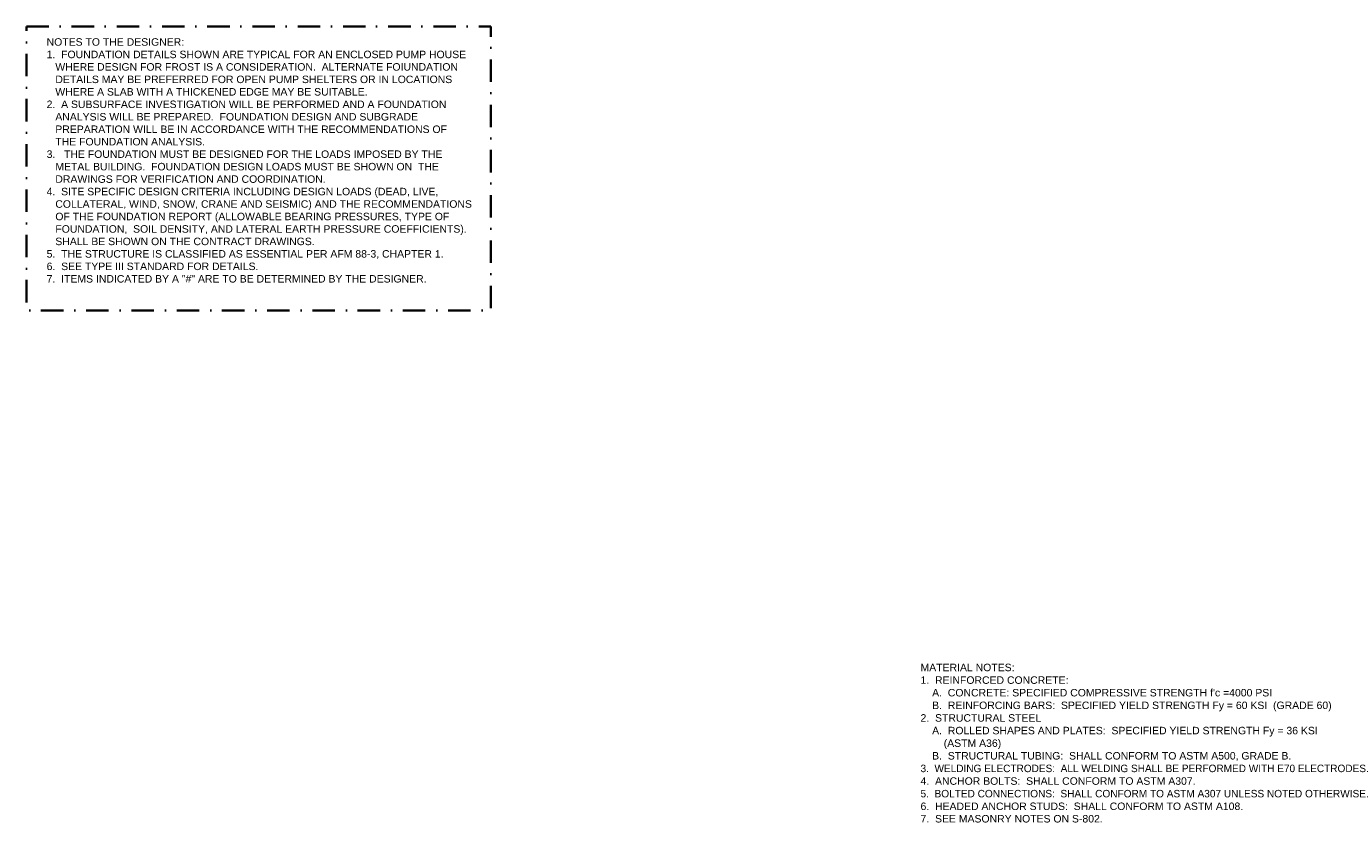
# Model space of a CAD drawing. Extents: x -419 to 2486, y -790 to 249.
# Tile 7 of 8: x 583 to 936, y -573 to -360. Entities that reach past the tile are written whole.
import ezdxf

# ---------------------------------------------------------------- set-up
doc = ezdxf.new("R2010")
doc.units = 0
doc.header["$MEASUREMENT"] = 0
doc.linetypes.add('( Dashdot )', pattern=[12.012, 6, -3, 0.012, -3])
doc.layers.add('S-Anno-Keyn', color=133, linetype='Continuous', lineweight=35)
doc.layers.add('S-Anno-Note', color=2, linetype='Continuous', lineweight=50)
doc.styles.add('NOTES', font='romans.shx')

msp = doc.modelspace()

# ---------------------------------------------------------------- linework, layer by layer
at = {"layer": 'S-Anno-Keyn', "linetype": '( Dashdot )'}
msp.add_3dface([(582.93, -359.76), (707.18, -359.76), (707.18, -435.76), (582.93, -435.76)], dxfattribs=at)

# ---------------------------------------------------------------- texts
at = {"layer": 'S-Anno-Note', "char_height": 2, "attachment_point": 1, "style": 'NOTES'}
for s, insert in [('\\fArial|b0|i0|c0|p39;NOTES TO THE DESIGNER:\\P1.  FOUNDATION DETAILS SHOWN ARE TYPICAL FOR AN ENCLOSED PUMP HOUSE\\P   WHERE DESIGN FOR FROST IS A CONSIDERATION.  ALTERNATE FOIUNDATION\\P   DETAILS MAY BE PREFERRED FOR OPEN PUMP SHELTERS OR IN LOCATIONS \\P   WHERE A SLAB WITH A THICKENED EDGE MAY BE SUITABLE.\\P2.  A SUBSURFACE INVESTIGATION WILL BE PERFORMED AND A FOUNDATION\\P   ANALYSIS WILL BE PREPARED.  FOUNDATION DESIGN AND SUBGRADE\\P   PREPARATION WILL BE IN ACCORDANCE WITH THE RECOMMENDATIONS OF\\P   THE FOUNDATION ANALYSIS.\\P3.   THE FOUNDATION MUST BE DESIGNED FOR THE LOADS IMPOSED BY THE \\P   METAL BUILDING.  FOUNDATION DESIGN LOADS MUST BE SHOWN ON  THE\\P   DRAWINGS FOR VERIFICATION AND COORDINATION.\\P4.  SITE SPECIFIC DESIGN CRITERIA INCLUDING DESIGN LOADS (DEAD, LIVE,\\P   COLLATERAL, WIND, SNOW, CRANE AND SEISMIC) AND THE RECOMMENDATIONS\\P   OF THE FOUNDATION REPORT (ALLOWABLE BEARING PRESSURES, TYPE OF\\P   FOUNDATION,  SOIL DENSITY, AND LATERAL EARTH PRESSURE COEFFICIENTS).\\P   SHALL BE SHOWN ON THE CONTRACT DRAWINGS.\\P5.  THE STRUCTURE IS CLASSIFIED AS ESSENTIAL PER AFM 88-3, CHAPTER 1.\\P6.  SEE TYPE III STANDARD FOR DETAILS.\\P7.  ITEMS INDICATED BY A "#" ARE TO BE DETERMINED BY THE DESIGNER.', (588.34, -362.92)), ('\\fArial|b0|i0|c0|p39;6.  HEADED ANCHOR STUDS:  SHALL CONFORM TO ASTM A108.\\P7.  SEE MASONRY NOTES ON S-802.', (822.12, -567.34))]:
    msp.add_mtext(s, dxfattribs=dict(at, insert=insert))
at = {"layer": 'S-Anno-Note', "char_height": 2, "attachment_point": 1, "line_spacing_factor": 0.725792, "style": 'NOTES'}
for s, insert in [('\\fArial|b0|i0|c0|p39;MATERIAL NOTES:', (822.12, -530.21)), ('\\fArial|b0|i0|c0|p39;1.  REINFORCED CONCRETE:', (822.12, -533.59)), ("\\fArial|b0|i0|c0|p39;    A.  CONCRETE: SPECIFIED COMPRESSIVE STRENGTH f'c =4000 PSI", (822.12, -536.96)), ('\\fArial|b0|i0|c0|p39;    B.  REINFORCING BARS:  SPECIFIED YIELD STRENGTH Fy = 60 KSI  (GRADE 60)', (822.12, -540.34)), ('\\fArial|b0|i0|c0|p39;2.  STRUCTURAL STEEL', (822.12, -543.71)), ('\\fArial|b0|i0|c0|p39;    A.  ROLLED SHAPES AND PLATES:  SPECIFIED YIELD STRENGTH Fy = 36 KSI', (822.12, -547.09)), ('\\fArial|b0|i0|c0|p39;        (ASTM A36)', (822.12, -550.46)), ('\\fArial|b0|i0|c0|p39;    B.  STRUCTURAL TUBING:  SHALL CONFORM TO ASTM A500, GRADE B.', (822.12, -553.84)), ('\\fArial|b0|i0|c0|p39;3.  WELDING ELECTRODES:  ALL WELDING SHALL BE PERFORMED WITH E70 ELECTRODES.', (822.12, -557.21)), ('\\fArial|b0|i0|c0|p39;4.  ANCHOR BOLTS:  SHALL CONFORM TO ASTM A307.', (822.12, -560.59)), ('\\fArial|b0|i0|c0|p39;5.  BOLTED CONNECTIONS:  SHALL CONFORM TO ASTM A307 UNLESS NOTED OTHERWISE.', (822.12, -563.96))]:
    msp.add_mtext(s, dxfattribs=dict(at, insert=insert))

doc.saveas('drawing.dxf')
